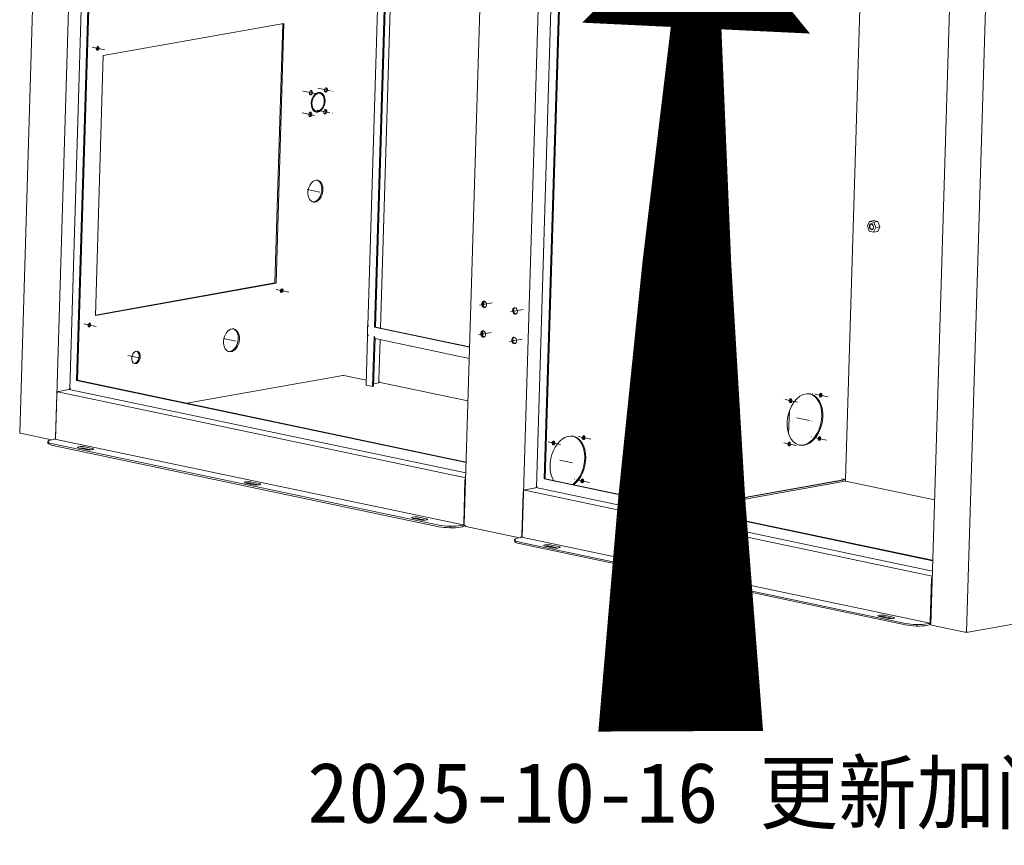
# Model space of a CAD drawing. Header units: millimetres. Extents: x 7284 to 21933, y -3393 to -31.
# Tile 13 of 60: x 9645 to 10134, y -1100 to -691. Entities that reach past the tile are written whole.
import ezdxf

# ---------------------------------------------------------------- set-up
doc = ezdxf.new("R2010")
doc.units = ezdxf.units.MM
doc.linetypes.add('CENTER', pattern=[10.16, 6.35, -1.27, 1.27, -1.27])
doc.layers.add('1', color=7, linetype='Continuous', true_color=0xffffff)
doc.layers.add('60', color=7, linetype='Continuous', true_color=0xffffff)
doc.layers.add('dim', color=84, linetype='Continuous', lineweight=9)

msp = doc.modelspace()

# ---------------------------------------------------------------- linework, layer by layer
at = {"layer": '1', "color": 1, "linetype": 'CENTER', "lineweight": 13}
for p, q in [((9687.456, -705.584), (9679.941, -704.002)), ((9785.805, -726.052), (9793.32, -727.633)), ((9793.31, -724.711), (9800.825, -726.293)), ((9785.478, -736.838), (9792.993, -738.42)), ((9792.983, -735.497), (9800.498, -737.079)), ((9788.056, -774.9), (9795.571, -776.482)), ((9778.807, -825.801), (9771.292, -824.219)), ((9879.799, -831.222), (9872.358, -832.552)), ((9895.14, -834.451), (9887.699, -835.78)), ((9683.292, -842.863), (9675.777, -841.281)), ((9746.37, -848.907), (9753.885, -850.489)), ((9879.353, -845.931), (9871.912, -847.26)), ((9894.694, -849.159), (9887.253, -850.489)), ((9698.954, -857.378), (9706.469, -858.959)), ((10031.475, -880.425), (10023.96, -878.844)), ((10046.43, -877.754), (10038.915, -876.172)), ((10031.111, -888.255), (10038.626, -889.837)), ((9928.742, -898.777), (9921.227, -897.195)), ((10045.778, -899.248), (10038.263, -897.667)), ((9913.787, -901.448), (9906.272, -899.867)), ((10030.823, -901.92), (10023.308, -900.338)), ((9913.423, -909.278), (9920.938, -910.86)), ((9928.09, -920.271), (9920.575, -918.69))]:
    msp.add_line(p, q, dxfattribs=at)
at = {"layer": '60', "color": 7, "linetype": 'Continuous', "lineweight": 18}
for p, q in [((9661.385, -364.149), (9645.262, -895.714)), ((9687.844, -396.372), (9673.487, -869.688)), ((9688.355, -396.281), (9673.999, -869.597)), ((9882.014, -411.323), (9865.946, -941.074)), ((9830.749, -426.106), (9818.118, -842.538)), ((9821.365, -843.272), (9833.998, -426.784)), ((9821.877, -843.181), (9834.503, -426.892)), ((9824.448, -843.721), (9837.074, -427.431)), ((9919.975, -444.878), (9905.608, -918.54)), ((9920.481, -444.986), (9906.12, -918.449)), ((10066.57, -545.099), (10055.235, -918.803)), ((10109.299, -603.844), (10097.559, -990.905)), ((9776.462, -692.474), (9686.746, -708.5)), ((9772.003, -821.303), (9775.907, -692.574)), ((9772.551, -821.418), (9776.462, -692.474)), ((9684, -703.943), (9684.002, -703.87)), ((9684.163, -703.945), (9684.001, -703.911)), ((9686.746, -708.5), (9682.835, -837.444)), ((9683.29, -704.972), (9683.342, -704.963)), ((9683.535, -705.703), (9683.782, -705.756)), ((9792.842, -726.964), (9792.8, -727.143)), ((9793.348, -727.259), (9792.8, -727.143)), ((9793.468, -726.741), (9793.348, -727.259)), ((9793.779, -727.182), (9793.684, -726.703)), ((9794.352, -727.219), (9793.804, -727.104)), ((9796.361, -733.404), (9796.125, -733.069)), ((9790.189, -733.956), (9790.605, -734.044)), ((9790.605, -734.044), (9790.348, -734.473)), ((9790.447, -734.723), (9790.804, -734.542)), ((9791.951, -735.911), (9792.499, -736.026)), ((9795.893, -733.643), (9796.245, -733.692)), ((10066.093, -792.956), (10067.222, -790.726)), ((10067.222, -790.726), (10069.268, -790.361)), ((10067.222, -790.726), (10069.33, -791.17)), ((10069.268, -790.361), (10071.377, -790.805)), ((10069.33, -791.17), (10071.377, -790.805)), ((10069.33, -791.17), (10070.31, -793.843)), ((10071.377, -790.805), (10072.357, -793.478)), ((10067.073, -795.629), (10066.093, -792.956)), ((10069.182, -796.073), (10067.073, -795.629)), ((10068.283, -791.937), (10067.951, -791.997)), ((10068.452, -794.802), (10068.785, -794.743)), ((10068.759, -792.299), (10068.788, -792.241)), ((10069.128, -794.335), (10069.082, -794.288)), ((10070.31, -793.843), (10069.182, -796.073)), ((10069.182, -796.073), (10071.228, -795.707)), ((10070.31, -793.843), (10072.357, -793.478)), ((10072.357, -793.478), (10071.228, -795.707)), ((9682.835, -837.444), (9772.551, -821.418)), ((9682.842, -837.23), (9772.003, -821.303)), ((9772.551, -821.418), (9772.003, -821.303)), ((9774.642, -825.189), (9774.693, -825.18)), ((9774.886, -825.921), (9775.133, -825.973)), ((9775.852, -824.445), (9775.855, -824.327)), ((9875.591, -832.968), (9875.669, -830.404)), ((9679.127, -842.251), (9679.178, -842.242)), ((9679.371, -842.983), (9679.618, -843.035)), ((9679.836, -841.223), (9679.839, -841.149)), ((9679.999, -841.224), (9679.837, -841.19)), ((9818.005, -842.565), (9817.871, -846.978)), ((9818.005, -842.565), (9818.151, -842.539)), ((9818.005, -842.565), (9818.516, -842.673)), ((9821.365, -843.272), (9821.877, -843.181)), ((9821.365, -843.272), (9868.611, -853.216)), ((9821.877, -843.181), (9868.619, -853.018)), ((9875.145, -847.681), (9875.222, -845.117)), ((9817.963, -847.629), (9817.227, -871.9)), ((9820.473, -872.689), (9821.231, -847.685)), ((9820.984, -872.598), (9821.704, -848.867)), ((9821.704, -848.919), (9868.443, -858.756)), ((9823.572, -869.406), (9824.178, -849.44)), ((9673.487, -869.688), (9673.999, -869.597)), ((9866.874, -910.388), (9673.487, -869.688)), ((9866.881, -910.191), (9673.999, -869.597)), ((9728.263, -881.018), (9805.616, -867.2)), ((9817.298, -869.566), (9806.11, -867.211)), ((9664.659, -875.135), (9669.605, -874.251)), ((9817.624, -872.09), (9820.473, -872.689)), ((9820.984, -872.598), (9820.473, -872.689)), ((9821.023, -871.34), (9823.33, -870.928)), ((9823.626, -870.792), (9823.644, -870.222)), ((9824.182, -870.669), (9867.805, -879.85)), ((9662.968, -898.054), (9663.623, -876.482)), ((10028.019, -878.785), (10027.883, -878.757)), ((10028.019, -878.785), (10028.021, -878.712)), ((10028.674, -879.57), (10028.622, -879.579)), ((10042.509, -877.874), (10042.756, -877.926)), ((10042.974, -876.114), (10042.838, -876.085)), ((10042.974, -876.114), (10042.976, -876.04)), ((10043.629, -876.899), (10043.578, -876.908)), ((10027.553, -880.545), (10027.801, -880.597)), ((9661.052, -899.131), (9645.611, -895.882)), ((9661.326, -899.079), (9662.434, -898.881)), ((9924.82, -898.897), (9925.068, -898.949)), ((9925.286, -897.137), (9925.15, -897.108)), ((9925.286, -897.137), (9925.288, -897.063)), ((9925.941, -897.922), (9925.889, -897.931)), ((10041.857, -899.368), (10042.104, -899.42)), ((10042.322, -897.608), (10042.186, -897.579)), ((10042.322, -897.608), (10042.324, -897.534)), ((10042.977, -898.393), (10042.926, -898.402)), ((9659.308, -900.005), (9659.286, -900.74)), ((9853.425, -942.24), (9661.665, -901.882)), ((9853.448, -941.504), (9661.688, -901.146)), ((9674.534, -903.186), (9678.186, -903.955)), ((9680.95, -904.082), (9677.582, -903.373)), ((9681.256, -903.407), (9677.604, -902.638)), ((9909.865, -901.568), (9910.113, -901.62)), ((9910.331, -899.808), (9910.194, -899.78)), ((9910.331, -899.808), (9910.333, -899.735)), ((9910.985, -900.593), (9910.934, -900.603)), ((10026.901, -902.04), (10027.149, -902.092)), ((10027.367, -900.28), (10027.231, -900.251)), ((10027.367, -900.28), (10027.369, -900.206)), ((10028.022, -901.065), (10027.97, -901.074)), ((9906.12, -918.449), (9905.608, -918.54)), ((10098.522, -959.141), (9905.608, -918.54)), ((10098.526, -958.943), (9906.12, -918.449)), ((9924.634, -918.631), (9924.498, -918.602)), ((9924.634, -918.631), (9924.636, -918.558)), ((10055.038, -918.855), (9975.533, -933.057)), ((9975.781, -933.11), (10054.967, -918.965)), ((10055.027, -918.946), (10054.798, -918.897)), ((10054.837, -918.891), (10054.907, -918.905)), ((10054.906, -918.92), (10054.907, -918.878)), ((10055.263, -919.257), (10055.027, -918.946)), ((9757.447, -920.636), (9761.1, -921.405)), ((9763.863, -921.532), (9760.495, -920.823)), ((9764.17, -920.857), (9760.517, -920.088)), ((9866.34, -919.146), (9865.686, -940.718)), ((9896.341, -923.895), (9901.288, -923.011)), ((9919.835, -921.264), (9919.652, -921.296)), ((9924.168, -920.391), (9924.416, -920.443)), ((9925.289, -919.416), (9925.237, -919.425)), ((9977.66, -933.506), (10055.013, -919.688)), ((10099.441, -928.946), (10055.182, -919.631)), ((10055.253, -919.589), (10055.263, -919.257)), ((9894.614, -946.807), (9895.269, -925.234)), ((9840.36, -938.086), (9844.013, -938.855)), ((9846.777, -938.982), (9843.408, -938.273)), ((9847.083, -938.307), (9843.43, -937.538)), ((9865.13, -942.281), (9864.021, -942.479)), ((9865.152, -941.545), (9864.043, -941.743)), ((9866.464, -941.806), (9866.391, -941.791)), ((9866.622, -942.094), (9866.695, -942.109)), ((9866.819, -942.184), (9893.341, -947.765)), ((9892.972, -947.832), (9894.08, -947.633)), ((9894.077, -947.617), (9894.004, -947.602)), ((9894.269, -947.36), (9894.276, -947.115)), ((9890.954, -948.757), (9890.932, -949.493)), ((10085.071, -990.992), (9893.311, -950.634)), ((10085.093, -990.256), (9893.334, -949.899)), ((9906.18, -951.939), (9909.832, -952.707)), ((9912.596, -952.835), (9909.227, -952.126)), ((9912.902, -952.159), (9909.25, -951.39)), ((10275.628, -966.119), (10116.118, -994.613)), ((9989.093, -969.388), (9992.745, -970.157)), ((9995.509, -970.284), (9992.141, -969.575)), ((9995.816, -969.609), (9992.163, -968.84)), ((10097.986, -967.898), (10097.332, -989.471)), ((10072.006, -986.838), (10075.841, -987.646)), ((10078.605, -987.773), (10075.054, -987.025)), ((10078.912, -987.097), (10075.076, -986.29)), ((10096.776, -991.033), (10095.667, -991.231)), ((10096.798, -990.297), (10095.689, -990.495)), ((10114.564, -994.577), (10097.908, -991.072))]:
    msp.add_line(p, q, dxfattribs=at)
at = {"layer": '60', "color": 7, "linetype": 'Continuous', "lineweight": 13}
for p, q in [((9678.461, -392.117), (9663.087, -898.984)), ((9684.704, -393.225), (9670.124, -873.909)), ((9910.154, -440.53), (9894.78, -947.394)), ((9916.387, -441.985), (9901.807, -922.669)), ((10127.449, -596.422), (10115.37, -994.658)), ((9866.719, -915.537), (9669.876, -874.109)), ((9866.695, -917.987), (9664.148, -875.359)), ((10027.547, -879.258), (10027.517, -880.276)), ((10027.379, -884.827), (10027.033, -896.203)), ((9865.411, -941.401), (9662.694, -898.737)), ((10026.895, -900.754), (10026.865, -901.772)), ((10054.246, -918.694), (10053.323, -918.499)), ((10098.364, -964.289), (9901.558, -922.869)), ((10098.341, -966.739), (9895.83, -924.119)), ((9858.945, -942.054), (9858.922, -942.79)), ((10097.057, -990.153), (9894.339, -947.489)), ((10090.591, -990.807), (10090.568, -991.542))]:
    msp.add_line(p, q, dxfattribs=at)
at = {"layer": '60', "color": 7, "linetype": 'Continuous', "lineweight": 18}
for start, end in [(178.26265, 199.89173), (234.56954, 258.11499)]:
    msp.add_arc((9867.045, -941.107), 1.1, start, end, dxfattribs=at)
for centre, major_axis, ratio, start_param, end_param in [((9683.973, -704.85), (0.206, 0.979), 0.6653666, 1.8335785, 6.5459675), ((9683.973, -704.85), (0.191, 0.905), 0.6653666, 1.8335785, 6.5459675), ((9683.425, -704.735), (0.17, 0.807), 0.6653666, 3.6767122, 5.748004), ((9789.289, -726.785), (0.232, 1.101), 0.6653666, 3.5248357, 5.8998797), ((9793.426, -731.623), (-1.03, -4.893), 0.6653666, 3.4354187, 5.4665036), ((9793.426, -731.623), (-0.927, -4.404), 0.6653666, 3.4731785, 5.4272194), ((9792.878, -731.508), (-0.927, -4.404), 0.6653666, 3.4731785, 3.7045797), ((9793.426, -731.623), (-1.03, -4.893), 0.6653666, 1.3410236, 3.3721085), ((9793.426, -731.623), (-0.927, -4.404), 0.6653666, 1.3787834, 3.3328243), ((9792.878, -731.508), (-1.03, -4.893), 0.6653666, 2.4357784, 3.057322), ((9796.794, -725.444), (0.232, 1.101), 0.6653666, 3.5248357, 5.8998797), ((9788.962, -737.571), (0.232, 1.101), 0.6653666, 3.524933, 5.899977), ((9793.426, -731.623), (-1.03, -4.893), 0.6653666, 5.5298138, 7.5608987), ((9792.878, -731.508), (-0.927, -4.404), 0.6653666, 5.720233, 6.2832105), ((9793.426, -731.623), (-0.927, -4.404), 0.6653666, 5.5675736, 7.5216145), ((9792.878, -731.508), (-1.03, -4.893), 0.6653666, 0.0842605, 0.7057724), ((9796.466, -736.23), (0.232, 1.101), 0.6653666, 3.524933, 5.899977), ((9791.539, -775.633), (1.133, 5.382), 0.6653666, 3.2182356, 6.2065775), ((10068.202, -793.4), (-0.251, 1.403), 0.7208896, 5.4759917, 10.1883807), ((10068.202, -793.4), (-0.264, 1.477), 0.7208896, 5.4759917, 10.1883807), ((9775.324, -825.067), (0.206, 0.979), 0.6653666, 1.8335785, 5.6979054), ((9775.324, -825.067), (0.191, 0.905), 0.6653666, 1.8335785, 5.6004315), ((9774.776, -824.952), (0.17, 0.807), 0.6653666, 3.6767122, 5.748004), ((9876.334, -831.841), (-0.286, 1.6), 0.7208896, 0.2237727, 2.9177865), ((9891.675, -835.07), (-0.286, 1.6), 0.7208896, 0.2237727, 2.9177865), ((9679.809, -842.13), (0.206, 0.979), 0.6653666, 1.8335785, 6.5459675), ((9679.809, -842.13), (0.191, 0.905), 0.6653666, 1.8335785, 6.5459675), ((9679.261, -842.014), (0.17, 0.807), 0.6653666, 3.6767122, 5.748004), ((9749.854, -849.641), (1.184, 5.627), 0.6653666, 3.2148976, 6.2099152), ((9819.369, -842.52), (1.249, -0.038), 0.1939214, 3.3726361, 3.9670219), ((9875.888, -846.55), (-0.286, 1.6), 0.7208896, 0.2237727, 2.9177865), ((9818.894, -846.795), (0.309, 1.468), 0.6653666, 1.8335785, 2.3748056), ((9822.255, -847.502), (-0.309, -1.468), 0.6653666, 4.9751712, 6.0223687), ((9891.229, -849.778), (-0.286, 1.6), 0.7208896, 0.2237727, 2.9177865), ((9702.437, -858.111), (0.644, 3.058), 0.6653666, 3.2766493, 6.1480651), ((9805.871, -867.254), (0.35, -0.011), 0.1939214, 0.8254293, 2.3962256), ((9669.627, -873.516), (-0.154, -0.734), 0.6653666, 0.2627822, 0.6026191), ((9818.477, -871.937), (1.249, -0.038), 0.1939214, 3.1415922, 3.9670219), ((9822.527, -870.759), (1.099, -0.033), 0.1939214, 5.5378183, 6.2831842), ((9824.491, -869.201), (-0.309, -1.468), 0.6653666, 5.598917, 6.283176), ((9664.476, -876.33), (-0.257, -1.223), 0.6653666, 4.0807425, 4.9751712), ((9664.622, -876.36), (-0.257, -1.223), 0.6653666, 3.4043749, 3.5246648), ((10027.991, -879.692), (-0.206, -0.979), 0.6653666, 3.4043749, 8.1167639), ((10027.991, -879.692), (-0.191, -0.905), 0.6653666, 3.4043749, 8.1167639), ((10027.443, -879.577), (-0.175, -0.832), 0.6653666, 0.5178405, 2.6237871), ((10034.595, -888.988), (-2.677, -12.721), 0.6653666, 0.2627822, 3.1092615), ((10042.946, -877.021), (-0.206, -0.979), 0.6653666, 3.4043749, 8.1167639), ((10042.946, -877.021), (-0.191, -0.905), 0.6653666, 3.4043749, 8.1167639), ((10042.399, -876.905), (-0.175, -0.832), 0.6653666, 0.5178405, 2.6237871), ((9646.361, -895.748), (1.099, -0.033), 0.1939214, 3.1415907, 3.9670219), ((9666.805, -900.232), (-7.497, 0.227), 0.1939214, 5.5378183, 7.1086146), ((9662.457, -898.146), (-0.154, -0.734), 0.6653666, 0.2627822, 1.8335785), ((9917.455, -910.127), (-2.677, -12.721), 0.6653666, 0.6334902, 5.6497301), ((9916.907, -910.011), (-2.677, -12.721), 0.6653666, 0.6425223, 3.1092615), ((9925.258, -898.044), (-0.206, -0.979), 0.6653666, 3.4043749, 8.1167639), ((9925.258, -898.044), (-0.191, -0.905), 0.6653666, 3.4043749, 8.1167639), ((9924.71, -897.928), (-0.175, -0.832), 0.6653666, 0.5178405, 2.6237871), ((10042.294, -898.515), (-0.206, -0.979), 0.6653666, 3.4043749, 8.1167639), ((10042.294, -898.515), (-0.191, -0.905), 0.6653666, 3.4043749, 8.1167639), ((10041.747, -898.4), (-0.175, -0.832), 0.6653666, 0.5178405, 2.6237871), ((9666.782, -900.968), (7.497, -0.227), 0.1939214, 3.1415929, 3.9670219), ((9676.069, -902.912), (-2.249, 0.068), 0.1939214, 3.9670219, 7.1086146), ((9676.046, -903.648), (-2.249, 0.068), 0.1939214, 3.9670219, 5.2963577), ((9679.721, -903.681), (-2.249, 0.068), 0.1939214, 0.8254293, 3.9670219), ((9910.303, -900.715), (-0.206, -0.979), 0.6653666, 3.4043749, 8.1167639), ((9910.303, -900.715), (-0.191, -0.905), 0.6653666, 3.4043749, 8.1167639), ((9909.755, -900.6), (-0.175, -0.832), 0.6653666, 0.5178405, 2.6237871), ((10027.339, -901.187), (-0.206, -0.979), 0.6653666, 3.4043749, 8.1167639), ((10027.339, -901.187), (-0.191, -0.905), 0.6653666, 3.4043749, 8.1167639), ((10026.791, -901.071), (-0.175, -0.832), 0.6653666, 0.5178405, 2.6237871), ((10034.595, -888.988), (-2.677, -12.721), 0.6653666, 0.032366, 0.2627822), ((9867.193, -918.994), (0.257, 1.223), 0.6653666, 1.0085957, 1.8335785), ((9924.606, -919.538), (-0.206, -0.979), 0.6653666, 3.4043749, 8.1167639), ((9924.606, -919.538), (-0.191, -0.905), 0.6653666, 3.4043749, 8.1167639), ((9924.058, -919.423), (-0.175, -0.832), 0.6653666, 0.5178405, 2.6237871), ((10054.98, -918.524), (-0.093, -0.44), 0.6653666, 0.2627822, 0.4591494), ((10054.235, -918.685), (-1.099, 0.033), 0.1939214, 2.3962256, 2.7200366), ((9758.982, -920.362), (-2.249, 0.068), 0.1939214, 3.9670219, 7.1086146), ((9758.96, -921.098), (-2.249, 0.068), 0.1939214, 3.9670219, 5.2963577), ((9762.635, -921.131), (-2.249, 0.068), 0.1939214, 0.8254293, 3.9670219), ((9896.304, -925.12), (-0.257, -1.223), 0.6653666, 3.4043749, 3.5246648), ((9901.31, -922.276), (-0.154, -0.734), 0.6653666, 0.2627822, 0.6026191), ((10055.046, -918.609), (-0.227, -1.076), 0.6653666, 0.2627822, 0.5865932), ((9896.121, -925.082), (-0.257, -1.223), 0.6653666, 4.1501884, 4.9751712), ((9841.895, -937.812), (-2.249, 0.068), 0.1939214, 3.9670219, 7.1086146), ((9841.873, -938.547), (-2.249, 0.068), 0.1939214, 3.9670219, 5.2963577), ((9845.548, -938.581), (-2.249, 0.068), 0.1939214, 0.8254293, 3.9670219), ((9858.542, -941.326), (7.497, -0.227), 0.1939214, 3.9670219, 5.5378183), ((9858.564, -940.59), (-7.497, 0.227), 0.1939214, 0.8254293, 2.3962256), ((9865.174, -940.81), (0.309, 1.468), 0.6653666, 3.4043749, 4.3939566), ((9865.174, -940.81), (0.154, 0.734), 0.6653666, 3.4043749, 4.9751712), ((9866.93, -940.955), (0.853, 0.648), 0.6468691, 2.942323, 3.6521011), ((9867.161, -941.259), (-0.853, -0.648), 0.6468691, 6.0044606, 6.7936937), ((9867.119, -941.123), (-0.227, -1.076), 0.6653666, 5.5312932, 5.9898456), ((9898.451, -948.985), (-7.497, 0.227), 0.1939214, 5.5378183, 7.1086146), ((9894.659, -946.919), (0.227, 1.076), 0.6653666, 2.3897005, 2.4399548), ((9894.617, -946.782), (0.853, 0.648), 0.6468691, 3.6521011, 3.7033749), ((9894.103, -946.898), (-0.154, -0.734), 0.6653666, 0.2627822, 1.8335785), ((9894.725, -947.179), (1.099, -0.033), 0.1939214, 4.290833, 4.4501506), ((9894.988, -946.988), (-0.215, -1.02), 0.6653666, 5.2172606, 5.3786859), ((9898.428, -949.72), (7.497, -0.227), 0.1939214, 3.1415929, 3.9670219), ((9907.715, -951.664), (-2.249, 0.068), 0.1939214, 3.9670219, 7.1086146), ((9907.692, -952.4), (-2.249, 0.068), 0.1939214, 3.9670219, 5.2963577), ((9911.367, -952.433), (-2.249, 0.068), 0.1939214, 0.8254293, 3.9670219), ((10098.839, -967.746), (0.257, 1.223), 0.6653666, 1.0085957, 1.8335785), ((9990.628, -969.114), (-2.249, 0.068), 0.1939214, 3.9670219, 7.1086146), ((9990.606, -969.85), (-2.249, 0.068), 0.1939214, 3.9670219, 5.2963577), ((9994.281, -969.883), (-2.249, 0.068), 0.1939214, 0.8254293, 3.9670219), ((10073.541, -986.564), (-2.249, 0.068), 0.1939214, 3.9670219, 7.1086146), ((10073.519, -987.3), (-2.249, 0.068), 0.1939214, 3.9670219, 5.2963577), ((10077.376, -987.371), (-2.249, 0.068), 0.1939214, 0.8254293, 3.9670219), ((10090.188, -990.078), (7.497, -0.227), 0.1939214, 3.9670219, 5.5378183), ((10090.21, -989.342), (-7.497, 0.227), 0.1939214, 0.8254293, 2.3962256), ((10096.82, -989.562), (0.309, 1.468), 0.6653666, 3.4043749, 4.2798667), ((10096.82, -989.562), (0.154, 0.734), 0.6653666, 3.4043749, 4.9751712), ((10098.659, -990.938), (1.099, -0.033), 0.1939214, 3.1415907, 3.9670219), ((10115.314, -994.443), (1.099, -0.033), 0.1939214, 3.9670219, 5.5378183)]:
    msp.add_ellipse(centre, major_axis=major_axis, ratio=ratio, start_param=start_param, end_param=end_param, dxfattribs=at)
for centre, major_axis, ratio in [((9683.973, -704.85), (0.17, 0.807), 0.6653666), ((9789.837, -726.9), (-0.232, -1.101), 0.6653666), ((9797.342, -725.56), (-0.232, -1.101), 0.6653666), ((9789.51, -737.686), (-0.232, -1.101), 0.6653666), ((9797.014, -736.346), (-0.232, -1.101), 0.6653666), ((9792.087, -775.748), (1.133, 5.382), 0.6653666), ((10068.202, -793.4), (-0.22, 1.231), 0.7208896), ((9775.324, -825.067), (0.17, 0.807), 0.6653666), ((9875.823, -831.933), (0.286, -1.6), 0.7208896), ((9891.164, -835.161), (0.286, -1.6), 0.7208896), ((9679.809, -842.13), (0.17, 0.807), 0.6653666), ((9750.401, -849.756), (1.184, 5.627), 0.6653666), ((9875.377, -846.641), (0.286, -1.6), 0.7208896), ((9890.717, -849.87), (0.286, -1.6), 0.7208896), ((9702.985, -858.226), (-0.644, -3.058), 0.6653666), ((10035.143, -889.104), (-2.677, -12.721), 0.6653666), ((10027.991, -879.692), (-0.175, -0.832), 0.6653666), ((10042.946, -877.021), (-0.175, -0.832), 0.6653666), ((9925.258, -898.044), (-0.175, -0.832), 0.6653666), ((10042.294, -898.515), (-0.175, -0.832), 0.6653666), ((9910.303, -900.715), (-0.175, -0.832), 0.6653666), ((10027.339, -901.187), (-0.175, -0.832), 0.6653666), ((9924.606, -919.538), (-0.175, -0.832), 0.6653666)]:
    msp.add_ellipse(centre, major_axis=major_axis, ratio=ratio, dxfattribs=at)
for points, knots in [([(9817.994, -847.709), (9818.011, -847.662), (9818.032, -847.613), (9818.082, -847.514), (9818.111, -847.463), (9818.176, -847.358), (9818.213, -847.305), (9818.263, -847.237), (9818.273, -847.223), (9818.294, -847.196), (9818.315, -847.169), (9818.342, -847.134), (9818.362, -847.11), (9818.372, -847.097), (9818.376, -847.092), (9818.379, -847.089), (9818.381, -847.087), (9818.382, -847.085)], [0, 0, 0, 0, 0.25, 0.25, 0.5, 0.5, 0.75, 0.75, 0.8125, 0.8125, 0.875, 0.9375, 0.96875, 0.984375, 0.9921875, 0.9921875, 1, 1, 1, 1]), ([(9823.572, -869.406), (9823.571, -869.445), (9823.57, -869.522), (9823.573, -869.635), (9823.577, -869.708), (9823.581, -869.762), (9823.582, -869.78), (9823.585, -869.815), (9823.587, -869.833), (9823.592, -869.885), (9823.596, -869.918), (9823.604, -869.983), (9823.608, -870.014), (9823.617, -870.074), (9823.621, -870.103), (9823.626, -870.144), (9823.628, -870.158), (9823.631, -870.184), (9823.633, -870.196), (9823.634, -870.209)], [0, 0, 0, 0, 0.125, 0.25, 0.375, 0.375, 0.4375, 0.4375, 0.5, 0.5, 0.625, 0.625, 0.75, 0.75, 0.875, 0.875, 0.9375, 0.9375, 1, 1, 1, 1]), ([(9670.504, -873.501), (9670.502, -873.505), (9670.499, -873.509), (9670.493, -873.516), (9670.485, -873.527), (9670.477, -873.538), (9670.459, -873.561), (9670.447, -873.576), (9670.41, -873.62), (9670.384, -873.65), (9670.343, -873.695), (9670.329, -873.711), (9670.3, -873.741), (9670.285, -873.756), (9670.24, -873.802), (9670.209, -873.832), (9670.145, -873.891), (9670.112, -873.92), (9670.069, -873.957), (9670.061, -873.964), (9670.044, -873.978), (9670.035, -873.986), (9670.009, -874.007), (9669.992, -874.021), (9669.957, -874.048), (9669.94, -874.061), (9669.914, -874.081), (9669.906, -874.087), (9669.889, -874.1), (9669.88, -874.106), (9669.855, -874.124), (9669.839, -874.136), (9669.807, -874.158), (9669.792, -874.169), (9669.777, -874.179)], [0, 0, 0, 0, 0.015625, 0.015625, 0.03125, 0.0625, 0.0625, 0.125, 0.125, 0.25, 0.25, 0.3125, 0.3125, 0.375, 0.375, 0.5, 0.5, 0.625, 0.625, 0.65625, 0.65625, 0.6875, 0.6875, 0.75, 0.75, 0.8125, 0.8125, 0.84375, 0.84375, 0.875, 0.875, 0.9375, 0.9375, 1, 1, 1, 1]), ([(9664.556, -875.162), (9664.514, -875.177), (9664.47, -875.194), (9664.4, -875.226), (9664.376, -875.237), (9664.339, -875.255), (9664.327, -875.261), (9664.302, -875.274), (9664.289, -875.281), (9664.227, -875.314), (9664.176, -875.342), (9664.099, -875.388), (9664.073, -875.404), (9664.022, -875.436), (9663.996, -875.452), (9663.971, -875.469)], [0, 0, 0, 0, 0.25, 0.25, 0.375, 0.375, 0.4375, 0.4375, 0.5, 0.5, 0.75, 0.75, 0.875, 0.875, 1, 1, 1, 1]), ([(9902.187, -922.261), (9902.184, -922.265), (9902.181, -922.268), (9902.176, -922.276), (9902.168, -922.287), (9902.159, -922.298), (9902.142, -922.32), (9902.13, -922.335), (9902.093, -922.38), (9902.067, -922.41), (9902.026, -922.455), (9902.012, -922.47), (9901.983, -922.501), (9901.968, -922.516), (9901.923, -922.561), (9901.892, -922.591), (9901.827, -922.651), (9901.794, -922.68), (9901.752, -922.717), (9901.743, -922.724), (9901.726, -922.738), (9901.717, -922.745), (9901.692, -922.767), (9901.674, -922.78), (9901.64, -922.808), (9901.623, -922.821), (9901.597, -922.841), (9901.588, -922.847), (9901.571, -922.86), (9901.563, -922.866), (9901.538, -922.884), (9901.521, -922.896), (9901.49, -922.918), (9901.474, -922.928), (9901.459, -922.938)], [0, 0, 0, 0, 0.015625, 0.015625, 0.03125, 0.0625, 0.0625, 0.125, 0.125, 0.25, 0.25, 0.3125, 0.3125, 0.375, 0.375, 0.5, 0.5, 0.625, 0.625, 0.65625, 0.65625, 0.6875, 0.6875, 0.75, 0.75, 0.8125, 0.8125, 0.84375, 0.84375, 0.875, 0.875, 0.9375, 0.9375, 1, 1, 1, 1]), ([(9896.239, -923.922), (9896.215, -923.93), (9896.19, -923.939), (9896.139, -923.96), (9896.113, -923.972), (9896.059, -923.996), (9896.032, -924.01), (9895.996, -924.028), (9895.989, -924.031), (9895.975, -924.039), (9895.954, -924.05), (9895.932, -924.061), (9895.86, -924.101), (9895.802, -924.135), (9895.729, -924.18), (9895.715, -924.189), (9895.686, -924.208), (9895.642, -924.236), (9895.599, -924.265), (9895.57, -924.285)], [0, 0, 0, 0, 0.125, 0.125, 0.25, 0.25, 0.375, 0.375, 0.40625, 0.40625, 0.4375, 0.5, 0.5, 0.75, 0.75, 0.8125, 0.8125, 0.875, 1, 1, 1, 1])]:
    msp.add_open_spline(points, degree=3, knots=knots, dxfattribs=at)
at = {"layer": 'dim', "color": 1}
msp.add_lwpolyline([(9984.095, -631.996, 0, 113.226, 0), (9981.084, -694.827, 25.161, 81.774, 0.0129884), (9973.439, -1043.749, 81.774, 81.774, 0.0129884)], format="xyseb", dxfattribs=at)

# ---------------------------------------------------------------- texts
at = {"layer": 'dim', "color": 6, "insert": (9788.059, -1059.195), "char_height": 30, "width": 1288.59957, "attachment_point": 1}
msp.add_mtext('2025-10-16 更新加间距100MM的M4牙孔位置2个（见3D）', dxfattribs=at)

doc.saveas('drawing.dxf')
